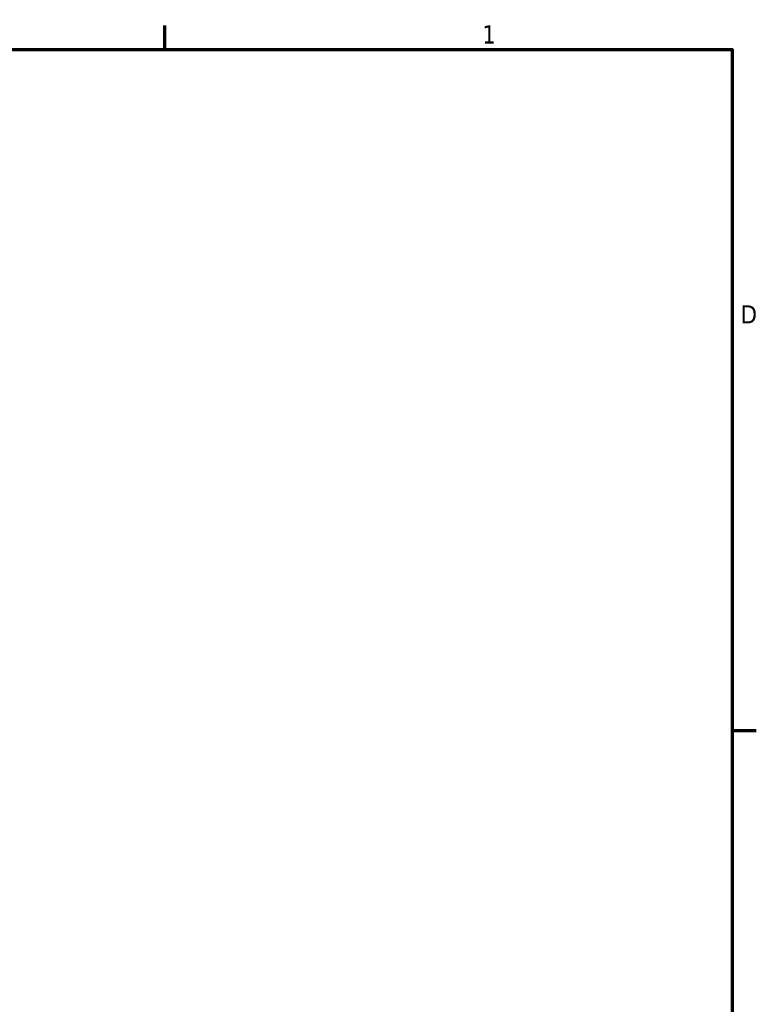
# Model space of a CAD drawing. Header units: inches. Extents: x 1 to 203, y 4 to 128.
# Tile 127 of 127: x 173 to 202, y 88 to 127. Entities that reach past the tile are written whole.
import ezdxf

# ---------------------------------------------------------------- set-up
doc = ezdxf.new("R2010")
doc.units = ezdxf.units.IN
doc.header["$LTSCALE"] = 6
doc.header["$MEASUREMENT"] = 0
doc.layers.add('Border (ANSI)', color=7, linetype='Continuous', lineweight=70)
doc.styles.add('Dimension Text', font='tahoma.ttf')

# ---------------------------------------------------------------- blocks, each defined once
blk = doc.blocks.new('Borders Default Border')
at = {"layer": 'Border (ANSI)'}
for p, q in [((29.75, 21), (29.75, 21.16)), ((33.5, 16.5), (33.66, 16.5))]:
    blk.add_line(p, q, dxfattribs=at)
at = {"layer": 'Border (ANSI)', "flags": 128}
blk.add_lwpolyline([(0.5, 1), (0.5, 21), (33.5, 21), (33.5, 1), (0.5, 1)], dxfattribs=at)
at = {"layer": 'Border (ANSI)', "char_height": 0.12, "attachment_point": 7, "style": 'Dimension Text'}
for s, insert in [('1', (31.8479, 21.04)), ('D', (33.556, 19.19))]:
    blk.add_mtext(s, dxfattribs=dict(at, insert=insert))

msp = doc.modelspace()

# ---------------------------------------------------------------- block references
at = {"xscale": 6, "yscale": 6, "zscale": 6}
msp.add_blockref('Borders Default Border', (0, 0), dxfattribs=at)

doc.saveas('drawing.dxf')
